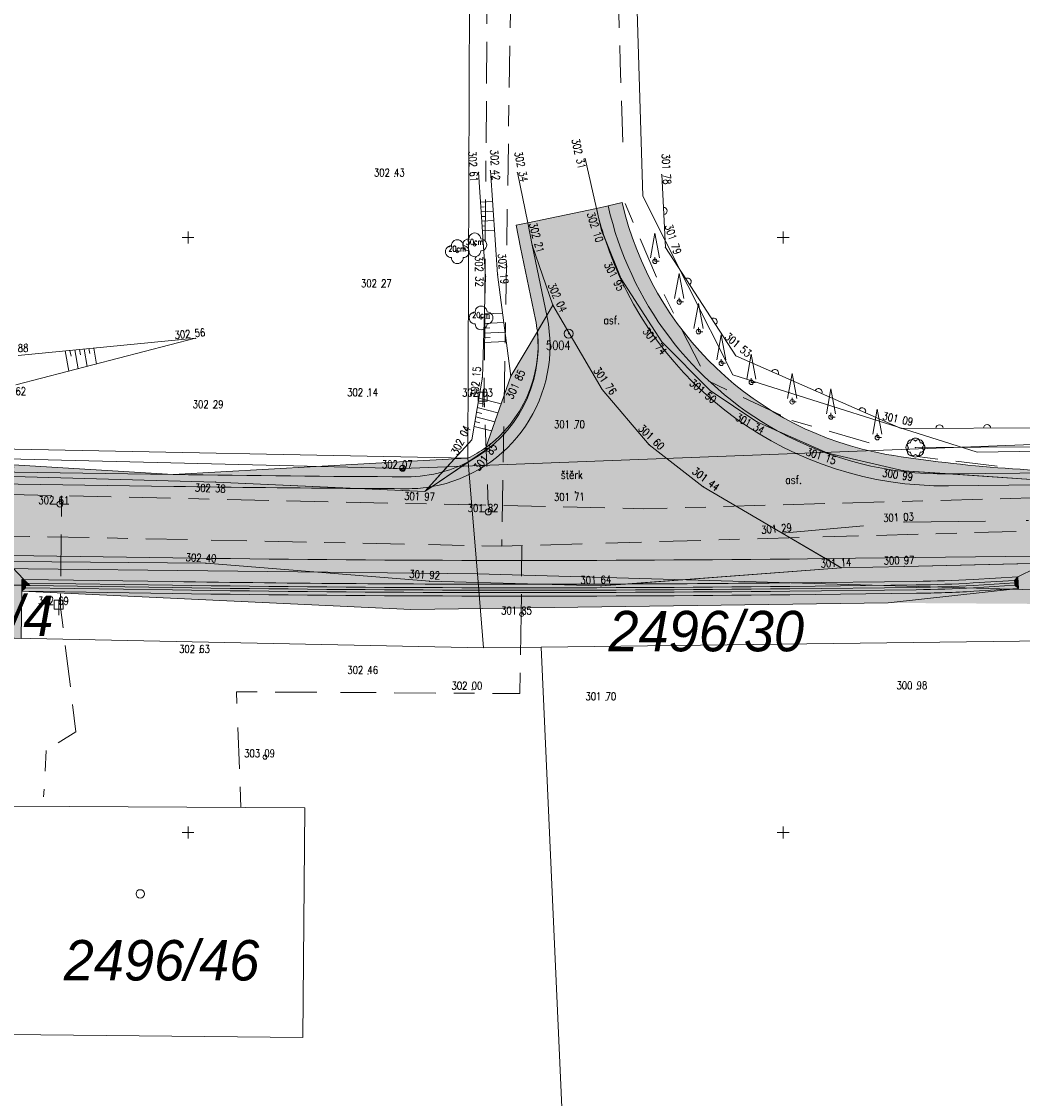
# Model space of a CAD drawing. Header units: metres. Extents: x -457078 to -456448, y -1111280 to -1111132.
# Tile 15 of 35: x -456857 to -456815, y -1111236 to -1111191. Entities that reach past the tile are written whole.
import ezdxf
from ezdxf.enums import TextEntityAlignment as Align

# ---------------------------------------------------------------- set-up
doc = ezdxf.new("R2010")
doc.units = ezdxf.units.M
doc.header["$MEASUREMENT"] = 0
for name, pattern in [('6.1622', [40, 3.5, -3, 7, -3, 3.5, 3.5, -3, 7, -3, 3.5]), ('6.2322', [40, 3.5, -3, 7, -4, 6, -3, 7, -3, 3.5]), ('6.6022', [39, 3.5, -3, 7, -6, -6, 7, -3, 3.5]), ('DGN Style 4', [27.427276, 13.705072, -6.852536, 0.017131, -6.852536])]:
    doc.linetypes.add(name, pattern=pattern)
doc.layers.get('0').update_dxf_attribs({"lineweight": 13})
for name, color, linetype, lineweight in [('GEOD - KULTURA', 3, 'Continuous', 13), ('GEOD - VYSKY', 34, 'Continuous', 0), ('GEODETICKE_BODY', 2, 'Continuous', 13), ('HRANICE', 7, 'Continuous', 13), ('Hranice parcel', 9, 'Continuous', 13), ('IS_CEZ_NN_NADZ', 1, 'Continuous', 0), ('IS_CEZ_NN_PODZ', 1, '6.6022', 0), ('IS_SMVAK_KANAL_SPL_TRASA', 32, '6.2322', 0), ('IS_SMVAK_VODA_TRASA', 5, '6.1622', 0), ('KOMUNIKACE', 7, 'Continuous', 13), ('Parcelní čísla', 9, 'Continuous', 13), ('PRIP_ODHUMUSOVANI', 31, 'Continuous', 0), ('PRIP_ODSTR_KOMUNIKACE', 254, 'Continuous', 0), ('PRIP_ODSTR_STERK_KOM', 9, 'Continuous', 0), ('SIT', 5, 'Continuous', 13), ('SITE_ELEKTRIKA', 7, 'Continuous', 13), ('SITE_KANALIZACE', 7, 'Continuous', 13), ('SITE_VODOVOD', 7, 'Continuous', 13), ('SKRYTE_BODY', 7, 'Continuous', 0), ('SRAFY', 7, 'Continuous', 0), ('TEREN', 7, 'Continuous', 13), ('TEXTY_KULTURA', 3, 'Continuous', 13), ('VYPNOUT HRANY', 7, 'Continuous', 13), ('VYPNOUT OSU', 7, 'DGN Style 4', 13), ('VYPNOUT POPISY', 7, 'Continuous', 13), ('Značky budov', 9, 'Continuous', 13)]:
    doc.layers.add(name, color=color, linetype=linetype, lineweight=lineweight)
doc.styles.add('ROMANS', font='romans.shx')
doc.styles.add('Style-cs_Italics', font='cs_Italics.shx')

# ---------------------------------------------------------------- blocks, each defined once
blk = doc.blocks.new('4.02')
at = {"layer": 'Značky budov', "ltscale": 0.25}
blk.add_circle((-0.0007, 0.0001), 0.0175, dxfattribs=at)
blk = doc.blocks.new('SIT')
at = {"color": 0, "linetype": 'ByBlock', "lineweight": -2}
for p, q in [((-1, 0), (1, 0)), ((0, 1), (0, -1))]:
    blk.add_line(p, q, dxfattribs=at)
blk = doc.blocks.new('SAV')
at = {"color": 0, "linetype": 'ByBlock', "lineweight": -2}
for p, q in [((-0.75, 0.75), (-0.75, -0.75)), ((-0.75, 0.75), (0.75, 0.75)), ((0, 0.75), (0, -1.75)), ((0.75, 0.75), (0.75, -0.75)), ((-0.75, -0.75), (0.75, -0.75))]:
    blk.add_line(p, q, dxfattribs=at)
blk = doc.blocks.new('SOUP_V')
at = {"color": 0, "linetype": 'ByBlock', "lineweight": -2}
for p, q in [((-0.5, 0), (-1.5, 0)), ((0.5, 0), (1.5, 0))]:
    blk.add_line(p, q, dxfattribs=at)
blk.add_circle((0, 0), 0.5, dxfattribs=at)
blk.add_point((0, 0), dxfattribs=at)
blk = doc.blocks.new('SAK_PRIP')
at = {"color": 0, "linetype": 'ByBlock', "lineweight": -2}
blk.add_circle((0, 0), 0.35, dxfattribs=at)
blk = doc.blocks.new('STROM_LI')
at = {"color": 0, "linetype": 'ByBlock', "lineweight": -2}
blk.add_circle((0, 0), 0.2, dxfattribs=at)
for centre, start, end in [((0.000019, 1.000148), 359.995762, 180.004238), ((-1, 0.000074), 89.998883, 270.001117), ((-1, 0.000074), 359.995762, 0.004238), ((1.000039, 0.000074), 179.995762, 180.004238), ((1.000039, 0.000074), 269.998883, 90.001117), ((0.000019, -1), 179.995762, 0.004238)]:
    blk.add_arc(centre, 1, start, end, dxfattribs=at)
blk = doc.blocks.new('STROM_JE')
at = {"color": 0, "linetype": 'ByBlock', "lineweight": -2}
for p, q in [((0, 4.76), (-0.77, 0.56)), ((0, 4.76), (0.77, 0.56)), ((0, 0), (0, 0.7)), ((0, 0), (0.7, 0))]:
    blk.add_line(p, q, dxfattribs=at)
blk.add_circle((0, 0), 0.371, dxfattribs=at)
blk = doc.blocks.new('PB')
at = {"color": 0, "linetype": 'ByBlock', "lineweight": -2}
blk.add_circle((0, 0), 0.75, dxfattribs=at)
blk.add_point((0, 0), dxfattribs=at)
blk = doc.blocks.new('SLOUPB')
at = {"color": 0, "linetype": 'ByBlock', "lineweight": -2}
blk.add_line((-0.5, 0), (0.5, 0), dxfattribs=at)
blk.add_circle((0, 0), 0.5, dxfattribs=at)
for radius in [0.35, 0.2]:
    blk.add_arc((0, 0), radius, 180, 0, dxfattribs=at)
blk = doc.blocks.new('KER')
at = {"color": 0, "linetype": 'ByBlock', "lineweight": -2, "flags": 128}
blk.add_lwpolyline([(-0.8, -0.8, 1.000074), (0.8, -0.8)], format="xyb", dxfattribs=at)
at = {"color": 0, "linetype": 'ByBlock', "lineweight": -2}
for centre, start, end in [((-0.8, 0), 89.9989, 270.0011), ((-0.57, 0.53), 44.9958, 225.0042), ((0, 0.8), 359.9958, 180.0042), ((0.57, 0.53), 314.9989, 135.0011), ((0.8, 0), 269.9989, 90.0011), ((-0.57, -0.6), 134.9989, 315.0011), ((0.57, -0.6), 224.9958, 45.0042)]:
    blk.add_arc(centre, 0.8, start, end, dxfattribs=at)
blk = doc.blocks.new('PLOTZDEN')
at = {"color": 0, "linetype": 'ByBlock', "lineweight": -2}
blk.add_arc((0, 0), 0.6, 270, 90, dxfattribs=at)

msp = doc.modelspace()

# ---------------------------------------------------------------- hatches: boundary and pattern name
at = {"layer": 'PRIP_ODHUMUSOVANI', "ltscale": 0.25, "extrusion": (0, 0, -1)}
for points in [[(456825.243, -1111208.122, 0.213085), (456832.35, -1111198.674), (456832.838, -1111198.786, -0.021541), (456832.495, -1111200.031), (456831.799, -1111201.735), (456830.091, -1111204.39), (456828.057, -1111206.435), (456826.099, -1111207.743)], [(456810.651, -1111209.856, 0.042433), (456820.66, -1111209.116, 0.300845), (456831.759, -1111198.539), (456832.35, -1111198.674, -0.213085), (456825.243, -1111208.122), (456823.124, -1111209.059), (456819.931, -1111209.802), (456817.977, -1111209.937)], [(456835.402, -1111203.449, 0.000002), (456835.402, -1111203.449, 0.022848), (456835.324, -1111203.945), (456834.928, -1111203.276), (456835.535, -1111200.327), (456835.73, -1111199.381), (456836.219, -1111199.482), (456836.025, -1111200.428)], [(456806.668, -1111210.312), (456788.312, -1111210.111), (456788.329, -1111208.572), (456788.828, -1111208.58), (456788.817, -1111209.616), (456792.032, -1111209.652), (456791.032, -1111209.668), (456797.017, -1111210.065), (456805.153, -1111210.035), (456810.164, -1111209.92), (456809.006, -1111209.838), (456810.651, -1111209.856), (456810.651, -1111209.856), (456817.977, -1111209.937), (456812.959, -1111210.282)], [(456837.494, -1111208.829, 0.041056), (456838.24, -1111209.28), (456838.809, -1111209.309), (456839.304, -1111209.854, -0.056813), (456838.15, -1111209.384), (456837.545, -1111208.973)], [(456839.746, -1111210.467, 0.005741), (456839.882, -1111210.489), (456840.048, -1111210.672)], [(456839.882, -1111210.489, 0.039254), (456840.82, -1111210.558, 0.000518), (456842.887, -1111210.546), (456840.048, -1111210.672)], [(456856.983, -1111214.616), (456856.979, -1111214.366), (456856.897, -1111214.367), (456857.395, -1111213.854), (456857.473, -1111214.284), (456857.478, -1111214.609)], [(456816.999, -1111214.718, 0.011999), (456819.402, -1111214.802), (456824.715, -1111214.861, 0.006468), (456850.658, -1111214.81), (456856.834, -1111214.718), (456856.986, -1111214.866), (456850.661, -1111214.96, -0.006468), (456824.714, -1111215.011), (456819.4, -1111214.952, -0.011999), (456816.99, -1111214.868), (456815.103, -1111214.757), (456815.262, -1111214.616)], [(456816.99, -1111214.868, 0.011999), (456819.4, -1111214.952), (456824.714, -1111215.011, 0.006468), (456850.661, -1111214.96), (456856.986, -1111214.866), (456840.645, -1111215.63), (456820.591, -1111215.356), (456815.103, -1111214.757)]]:
    msp.add_hatch(color=256, dxfattribs=at).paths.add_polyline_path(points)
at = {"layer": 'PRIP_ODHUMUSOVANI', "ltscale": 0.25}
for points in [[(-456832.838, -1111198.786), (-456832.625, -1111199.714), (-456832.495, -1111200.031, -0.021541)], [(-456834.928, -1111203.276), (-456835.535, -1111200.327), (-456834.673, -1111202.845)], [(-456842.887, -1111210.546, 0.000518), (-456840.82, -1111210.558, 0.039254), (-456839.882, -1111210.489), (-456839.304, -1111209.854, -0.069753), (-456840.817, -1111210.058, -0.002447), (-456850.586, -1111209.961), (-456850.618, -1111209.96), (-456872.492, -1111209.635), (-456874.607, -1111209.676), (-456876.595, -1111209.574), (-456910.738, -1111209.065), (-456915.857, -1111209.032), (-456918.879, -1111208.944), (-456934.714, -1111208.708), (-456929.225, -1111208.942), (-456915.864, -1111209.323), (-456908.116, -1111209.396), (-456897.764, -1111209.691), (-456890.396, -1111209.727), (-456880.375, -1111209.915), (-456874.619, -1111210.041), (-456864.773, -1111209.859), (-456857.351, -1111210.043), (-456848.836, -1111210.281)], [(-456850.618, -1111209.96), (-456872.492, -1111209.635), (-456864.796, -1111209.484), (-456857.3, -1111209.647), (-456860.733, -1111209.355), (-456860.59, -1111209.358)], [(-456850.586, -1111209.961, 0.002447), (-456840.817, -1111210.058, 0.069753), (-456839.304, -1111209.854), (-456838.809, -1111209.309), (-456840.615, -1111209.402), (-456850.618, -1111209.96)], [(-456839.882, -1111210.489, 0.005741), (-456839.746, -1111210.467), (-456838.15, -1111209.384, -0.056813), (-456839.304, -1111209.854)], [(-456850.653, -1111214.46, 0.00385), (-456835.215, -1111214.571), (-456839.854, -1111214.445), (-456849.241, -1111213.687), (-456857.352, -1111213.616), (-456857.395, -1111213.854), (-456856.897, -1111214.367)], [(-456831.614, -1111214.563, 0.001719), (-456824.719, -1111214.511), (-456819.406, -1111214.452, 0.011999), (-456817.02, -1111214.369), (-456815.133, -1111214.258), (-456814.39, -1111213.897, -0.236738), (-456808.346, -1111216.846), (-456808.325, -1111216.874), (-456807.702, -1111216.866), (-456807.948, -1111216.543, 0.075595), (-456809.678, -1111214.872), (-456812.82, -1111213.653), (-456819.902, -1111213.825), (-456822.557, -1111213.879)], [(-456856.833, -1111214.618), (-456856.983, -1111214.616), (-456856.979, -1111214.366), (-456856.831, -1111214.518)], [(-456856.749, -1111214.52), (-456856.831, -1111214.518), (-456856.979, -1111214.366), (-456856.897, -1111214.367)], [(-456850.655, -1111214.61, 0.006468), (-456824.718, -1111214.661), (-456819.404, -1111214.602, 0.011999), (-456817.011, -1111214.519), (-456815.274, -1111214.416), (-456815.133, -1111214.258), (-456817.02, -1111214.369, -0.011999), (-456819.406, -1111214.452), (-456824.719, -1111214.511, -0.001719), (-456831.614, -1111214.563), (-456832.649, -1111214.641), (-456835.215, -1111214.571, -0.00385), (-456850.653, -1111214.46), (-456856.897, -1111214.367), (-456856.749, -1111214.52)], [(-456850.658, -1111214.81, 0.006468), (-456824.715, -1111214.861), (-456819.402, -1111214.802, 0.011999), (-456816.999, -1111214.718), (-456815.262, -1111214.616), (-456815.268, -1111214.516), (-456817.005, -1111214.619, -0.011999), (-456819.403, -1111214.702), (-456824.717, -1111214.761, -0.006468), (-456850.657, -1111214.71), (-456856.65, -1111214.621), (-456856.833, -1111214.618), (-456856.834, -1111214.718)], [(-456856.65, -1111214.621), (-456856.833, -1111214.618), (-456856.831, -1111214.518), (-456856.749, -1111214.52)], [(-456850.657, -1111214.71, 0.006468), (-456824.717, -1111214.761), (-456819.403, -1111214.702, 0.011999), (-456817.005, -1111214.619), (-456815.268, -1111214.516), (-456815.274, -1111214.416), (-456817.011, -1111214.519, -0.011999), (-456819.404, -1111214.602), (-456824.718, -1111214.661, -0.006468), (-456850.655, -1111214.61), (-456856.749, -1111214.52), (-456856.65, -1111214.621)], [(-456815.268, -1111214.516), (-456815.274, -1111214.416), (-456815.133, -1111214.258), (-456815.118, -1111214.507)], [(-456815.103, -1111214.757), (-456815.262, -1111214.616), (-456815.268, -1111214.516), (-456815.118, -1111214.507)], [(-456857.016, -1111216.847), (-456857.516, -1111216.837), (-456857.478, -1111214.609), (-456856.983, -1111214.616), (-456856.986, -1111214.866)], [(-456856.986, -1111214.866), (-456856.983, -1111214.616), (-456856.833, -1111214.618), (-456856.834, -1111214.718)]]:
    msp.add_hatch(color=256, dxfattribs=at).paths.add_polyline_path(points)
at = {"layer": 'PRIP_ODHUMUSOVANI', "ltscale": 0.25, "extrusion": (0, 0, -1)}
h = msp.add_hatch(color=256, dxfattribs=at)
h.paths.add_polyline_path([(456814.373, -1111215.397, 0.185688), (456810.336, -1111216.9), (456808.346, -1111216.846, -0.236738), (456814.39, -1111213.897), (456815.133, -1111214.258), (456815.118, -1111214.507), (456815.103, -1111214.757), (456820.591, -1111215.356)])
edge = h.paths.add_edge_path(flags=17)
edge.add_arc((456814.12, -1111214.448), 0.5, 0, 360)
at = {"layer": 'PRIP_ODSTR_KOMUNIKACE', "ltscale": 0.25, "extrusion": (0, 0, -1)}
for points in [[(456818.051, -1111210.437, 0.328774), (456832.495, -1111200.031), (456832.625, -1111199.714), (456832.838, -1111198.786), (456835.73, -1111199.381), (456835.535, -1111200.327), (456834.673, -1111202.845), (456832.607, -1111206.389), (456830.619, -1111208.714), (456828.356, -1111210.477), (456825.032, -1111212.424), (456823.212, -1111213.494), (456814.395, -1111213.397), (456798.647, -1111213.224), (456787.338, -1111213.1), (456781.464, -1111213.036), (456775.948, -1111212.975), (456768.919, -1111212.898), (456742.489, -1111212.608, 0.052921), (456725.993, -1111214.175), (456713.928, -1111216.627, -0.098325), (456701.658, -1111216.682), (456699.407, -1111216.246), (456699.932, -1111213.292), (456702.229, -1111213.737, 0.033568), (456706.022, -1111214.212), (456706.095, -1111214.223), (456706.2, -1111214.221, 0.033825), (456710.051, -1111214.157), (456710.806, -1111214.145), (456711.439, -1111214.006, 0.016836), (456713.331, -1111213.687), (456725.395, -1111211.236, -0.015515), (456730.38, -1111210.383), (456732.9, -1111210.113), (456738.582, -1111209.739), (456742.676, -1111209.721), (456749.19, -1111209.905), (456749.58, -1111209.685), (456749.852, -1111209.688), (456765.531, -1111209.861), (456765.854, -1111209.864), (456766.038, -1111209.95), (456768.897, -1111210.079), (456776.048, -1111210.13), (456781.21, -1111210.162), (456787.904, -1111210.368), (456793.171, -1111210.403), (456797.067, -1111210.364), (456805.08, -1111210.32), (456806.668, -1111210.312)], [(456818.057, -1111209.937, 0.129959), (456825.243, -1111208.122), (456826.099, -1111207.743), (456828.057, -1111206.435), (456830.091, -1111204.39), (456831.799, -1111201.735), (456832.495, -1111200.031, -0.328774), (456818.051, -1111210.437), (456806.668, -1111210.312), (456812.959, -1111210.282), (456817.977, -1111209.937)]]:
    msp.add_hatch(color=256, dxfattribs=at).paths.add_polyline_path(points)
at = {"layer": 'PRIP_ODSTR_KOMUNIKACE', "ltscale": 0.25}
for points in [[(-456825.243, -1111208.122, 0.129959), (-456818.057, -1111209.937), (-456817.977, -1111209.937), (-456819.931, -1111209.802), (-456823.124, -1111209.059)], [(-456812.362, -1111213.637, 0.064226), (-456814.395, -1111213.397), (-456823.212, -1111213.494), (-456822.557, -1111213.879), (-456819.902, -1111213.825), (-456812.82, -1111213.653)]]:
    msp.add_hatch(color=256, dxfattribs=at).paths.add_polyline_path(points)
at = {"layer": 'PRIP_ODSTR_STERK_KOM', "ltscale": 0.25, "extrusion": (0, 0, -1)}
for points in [[(456842.887, -1111210.546, 0.00193), (456850.594, -1111210.461), (456935.562, -1111209.196, 0.000003), (456935.562, -1111209.196), (456947.237, -1111209.022, 0.000003), (456947.237, -1111209.022), (456954.943, -1111208.907), (456961.534, -1111208.809), (456962.704, -1111208.858), (456965.866, -1111208.745), (456966.574, -1111208.734), (456968.153, -1111208.71), (456971.207, -1111208.705), (456975.531, -1111208.622), (456979.581, -1111208.589), (456984.267, -1111208.547), (456989.939, -1111208.741), (456994.797, -1111208.74), (456994.986, -1111211.311), (456985.422, -1111211.454), (456979.561, -1111211.541), (456971.759, -1111211.657), (456961.359, -1111211.812), (456953.33, -1111211.931), (456946.166, -1111212.038), (456943.48, -1111212.078), (456941.72, -1111212.039), (456937.685, -1111212.161), (456929.461, -1111211.995), (456922.528, -1111212.241), (456915.842, -1111212.268), (456908.177, -1111212.481), (456897.701, -1111212.697), (456896.336, -1111212.78), (456889.695, -1111212.879), (456885.163, -1111212.946), (456885.085, -1111212.948), (456873.804, -1111213.115, 0.000002), (456873.804, -1111213.115), (456868.114, -1111213.2), (456857.464, -1111213.359), (456850.638, -1111213.46, -0.006468), (456824.73, -1111213.511), (456823.212, -1111213.494), (456825.032, -1111212.424), (456828.356, -1111210.477), (456830.619, -1111208.714), (456832.607, -1111206.389), (456834.673, -1111202.845), (456834.928, -1111203.276), (456834.913, -1111203.348, 0.422533), (456839.746, -1111210.467), (456840.048, -1111210.672)], [(456835.324, -1111203.945, 0.30443), (456838.15, -1111209.384), (456839.746, -1111210.467, -0.422533), (456834.913, -1111203.348), (456834.928, -1111203.276)], [(456935.554, -1111208.696, 0.041758), (456935.969, -1111208.655), (456937.315, -1111208.597, -0.158247), (456935.562, -1111209.196), (456935.562, -1111209.196), (456935.562, -1111209.196), (456850.594, -1111210.461, -0.00193), (456842.887, -1111210.546), (456848.836, -1111210.281), (456857.351, -1111210.043), (456864.773, -1111209.859), (456874.619, -1111210.041), (456880.375, -1111209.915), (456890.396, -1111209.727), (456897.764, -1111209.691), (456908.116, -1111209.396), (456915.864, -1111209.323), (456929.225, -1111208.942), (456934.714, -1111208.708)], [(456824.73, -1111213.511, 0.006468), (456850.638, -1111213.46), (456857.464, -1111213.359), (456857.466, -1111213.509), (456857.468, -1111213.613), (456857.352, -1111213.616), (456849.241, -1111213.687), (456839.854, -1111214.445), (456835.215, -1111214.571, -0.000898), (456831.614, -1111214.563), (456822.557, -1111213.879), (456823.212, -1111213.494)], [(456831.614, -1111214.563, 0.000898), (456835.215, -1111214.571), (456832.649, -1111214.641)]]:
    msp.add_hatch(color=256, dxfattribs=at).paths.add_polyline_path(points)
at = {"layer": 'PRIP_ODSTR_STERK_KOM', "ltscale": 0.25}
for points in [[(-456838.15, -1111209.384, 0.304377), (-456835.324, -1111203.946), (-456835.324, -1111203.946, -0.269539), (-456837.494, -1111208.829), (-456837.545, -1111208.973)], [(-456835.324, -1111203.946), (-456836.438, -1111205.829), (-456837.494, -1111208.829, 0.269539)]]:
    msp.add_hatch(color=256, dxfattribs=at).paths.add_polyline_path(points)

# ---------------------------------------------------------------- linework, layer by layer
at = {"layer": 'GEOD - KULTURA', "ltscale": 0.25}
msp.add_line((-456819.441, -1111208.828), (-456810.129, -1111208.774), dxfattribs=at)
at = {"layer": 'HRANICE', "ltscale": 0.25}
for p, q in [((-456830.099, -1111197.357), (-456829.943, -1111200.42)), ((-456829.943, -1111200.42), (-456826.987, -1111204.974)), ((-456826.987, -1111204.974), (-456820.034, -1111208.027)), ((-456820.034, -1111208.027), (-456812.822, -1111208.001))]:
    msp.add_line(p, q, dxfattribs=at)
at = {"layer": 'Hranice parcel', "ltscale": 0.25}
for p, q in [((-456838.24, -1111209.28), (-456838.13, -1111179.28)), ((-456888.24, -1111208.28), (-456838.24, -1111209.28)), ((-456837.84, -1111214.13), (-456838.24, -1111209.28)), ((-457075.5, -1111211.468), (-456837.84, -1111214.13)), ((-456837.58, -1111217.25), (-456837.84, -1111214.13)), ((-456837.84, -1111214.13), (-456762.71, -1111216.29)), ((-456877.62, -1111216.42), (-456837.58, -1111217.25)), ((-456835.16, -1111217.22), (-456837.58, -1111217.25)), ((-456805.72, -1111216.84), (-456835.16, -1111217.22)), ((-456835.16, -1111217.22), (-456833.53, -1111253.79))]:
    msp.add_line(p, q, dxfattribs=at)
at = {"layer": 'Hranice parcel', "ltscale": 0.25, "flags": 128}
for points in [[(-456831.85, -1111167.14), (-456830.89, -1111198.26), (-456827.11, -1111205.77), (-456816.84, -1111209.02), (-456782.5, -1111208.48)], [(-456857.47, -1111223.9), (-456845.09, -1111223.97), (-456845.18, -1111233.62), (-456857.55, -1111233.49), (-456857.47, -1111223.9)]]:
    msp.add_lwpolyline(points, dxfattribs=at)
at = {"layer": 'IS_CEZ_NN_NADZ', "ltscale": 0.25}
for points in [[(-456840.988, -1111209.702), (-456802.401, -1111208.236)], [(-456840.988, -1111209.702), (-456875.943, -1111208.85)]]:
    msp.add_lwpolyline(points, dxfattribs=at)
at = {"layer": 'IS_CEZ_NN_PODZ', "ltscale": 0.25}
msp.add_lwpolyline([(-456839.08, -1111158.74), (-456837.55, -1111158.86), (-456837.48, -1111161.05), (-456832.87, -1111161.45), (-456832.63, -1111162.54), (-456832.44, -1111173.14), (-456832.06, -1111183.07), (-456831.85, -1111192.63), (-456831.64, -1111198.57), (-456830, -1111202.4), (-456828.15, -1111206.03), (-456824.63, -1111207.69), (-456819.36, -1111209.21), (-456812.72, -1111210), (-456812.59, -1111215.75), (-456807.21, -1111216.01), (-456801.87, -1111216.32)], dxfattribs=at)
at = {"layer": 'IS_SMVAK_KANAL_SPL_TRASA', "ltscale": 0.25}
for p, q in [((-456836.365, -1111185.321), (-456836.82, -1111212.97)), ((-456836.82, -1111212.97), (-456786.581, -1111211.53)), ((-456880.77, -1111212.06), (-456836.82, -1111212.97)), ((-456836, -1111215.86), (-456835.976, -1111212.947))]:
    msp.add_line(p, q, dxfattribs=at)
msp.add_lwpolyline([(-456847.78, -1111223.956), (-456847.964, -1111219.091), (-456836.062, -1111219.162), (-456836, -1111215.86)], dxfattribs=at)
at = {"layer": 'IS_SMVAK_VODA_TRASA', "ltscale": 0.25}
for p, q in [((-456837.563, -1111206.777), (-456837.22, -1111162.766)), ((-456837.385, -1111211.253), (-456837.563, -1111206.777)), ((-456855.313, -1111210.851), (-456855.358, -1111215.534))]:
    msp.add_line(p, q, dxfattribs=at)
for points in [[(-456804.61, -1111210.53), (-456810.003, -1111210.81), (-456830.86, -1111211.4), (-456864.25, -1111210.65), (-456879.08, -1111210.05)], [(-456855.358, -1111215.534), (-456854.707, -1111220.778), (-456855.96, -1111221.555), (-456856.068, -1111223.498)]]:
    msp.add_lwpolyline(points, dxfattribs=at)
at = {"layer": 'KOMUNIKACE', "ltscale": 0.25}
for p, q in [((-456833.318, -1111196.687), (-456832.838, -1111198.786)), ((-456836.164, -1111197.273), (-456835.73, -1111199.381)), ((-456836.438, -1111205.829), (-456835.324, -1111203.946)), ((-456837.494, -1111208.829), (-456836.438, -1111205.829))]:
    msp.add_line(p, q, dxfattribs=at)
msp.add_point((-456833.755, -1111208.015), dxfattribs=at)
at = {"layer": 'PRIP_ODHUMUSOVANI', "ltscale": 0.25, "flags": 128}
for points in [[(-456825.243, -1111208.122, -0.213085), (-456832.35, -1111198.674), (-456832.838, -1111198.786, 0.021541), (-456832.495, -1111200.031), (-456831.799, -1111201.735), (-456830.091, -1111204.39), (-456828.057, -1111206.435), (-456826.099, -1111207.743)], [(-456810.651, -1111209.856, -0.042433), (-456820.66, -1111209.116, -0.300845), (-456831.759, -1111198.539), (-456832.35, -1111198.674, 0.213085), (-456825.243, -1111208.122), (-456823.124, -1111209.059), (-456819.931, -1111209.802), (-456817.977, -1111209.937)], [(-456832.838, -1111198.786), (-456832.625, -1111199.714), (-456832.495, -1111200.031, -0.021541)], [(-456835.403, -1111203.449, -0.000002), (-456835.403, -1111203.449, -0.022848), (-456835.324, -1111203.945), (-456834.928, -1111203.276), (-456835.535, -1111200.327), (-456835.73, -1111199.381), (-456836.219, -1111199.482), (-456836.025, -1111200.428)], [(-456842.887, -1111210.546, 0.000518), (-456840.82, -1111210.558, 0.039254), (-456839.882, -1111210.489), (-456839.304, -1111209.854, -0.069753), (-456840.817, -1111210.058, -0.002447), (-456850.586, -1111209.961), (-456850.618, -1111209.96), (-456872.492, -1111209.635), (-456874.607, -1111209.676), (-456876.595, -1111209.574), (-456910.738, -1111209.065), (-456915.857, -1111209.032), (-456918.879, -1111208.944), (-456934.714, -1111208.708), (-456929.225, -1111208.942), (-456915.864, -1111209.323), (-456908.116, -1111209.396), (-456897.764, -1111209.691), (-456890.396, -1111209.727), (-456880.375, -1111209.915), (-456874.619, -1111210.041), (-456864.773, -1111209.859), (-456857.351, -1111210.043), (-456848.836, -1111210.281)], [(-456837.494, -1111208.829, -0.041056), (-456838.24, -1111209.28), (-456838.809, -1111209.309), (-456839.304, -1111209.854, 0.056813), (-456838.15, -1111209.384), (-456837.545, -1111208.973)], [(-456850.586, -1111209.961, 0.002447), (-456840.817, -1111210.058, 0.069753), (-456839.304, -1111209.854), (-456838.809, -1111209.309), (-456840.615, -1111209.402), (-456850.618, -1111209.96)], [(-456839.882, -1111210.489, 0.005741), (-456839.746, -1111210.467), (-456838.15, -1111209.384, -0.056813), (-456839.304, -1111209.854)], [(-456839.746, -1111210.467, -0.005741), (-456839.882, -1111210.489), (-456840.048, -1111210.672)], [(-456839.882, -1111210.489, -0.039254), (-456840.82, -1111210.558, -0.000518), (-456842.887, -1111210.546), (-456840.048, -1111210.672)], [(-456850.653, -1111214.46, 0.00385), (-456835.215, -1111214.571), (-456839.854, -1111214.445), (-456849.241, -1111213.687), (-456857.352, -1111213.616), (-456857.395, -1111213.854), (-456856.897, -1111214.367)], [(-456831.614, -1111214.563, 0.001719), (-456824.719, -1111214.511), (-456819.406, -1111214.452, 0.011999), (-456817.02, -1111214.369), (-456815.133, -1111214.258), (-456814.39, -1111213.897, -0.236738), (-456808.346, -1111216.846), (-456808.325, -1111216.874), (-456807.702, -1111216.866), (-456807.948, -1111216.543, 0.075595), (-456809.678, -1111214.872), (-456812.82, -1111213.653), (-456819.902, -1111213.825), (-456822.557, -1111213.879)], [(-456850.655, -1111214.61, 0.006468), (-456824.718, -1111214.661), (-456819.404, -1111214.602, 0.011999), (-456817.011, -1111214.519), (-456815.274, -1111214.416), (-456815.133, -1111214.258), (-456817.02, -1111214.369, -0.011999), (-456819.406, -1111214.452), (-456824.719, -1111214.511, -0.001719), (-456831.614, -1111214.563), (-456832.649, -1111214.641), (-456835.215, -1111214.571, -0.00385), (-456850.653, -1111214.46), (-456856.897, -1111214.367), (-456856.749, -1111214.52)], [(-456850.658, -1111214.81, 0.006468), (-456824.715, -1111214.861), (-456819.402, -1111214.802, 0.011999), (-456816.999, -1111214.718), (-456815.262, -1111214.616), (-456815.268, -1111214.516), (-456817.005, -1111214.619, -0.011999), (-456819.403, -1111214.702), (-456824.717, -1111214.761, -0.006468), (-456850.657, -1111214.71), (-456856.65, -1111214.621), (-456856.833, -1111214.618), (-456856.834, -1111214.718)], [(-456850.657, -1111214.71, 0.006468), (-456824.717, -1111214.761), (-456819.403, -1111214.702, 0.011999), (-456817.005, -1111214.619), (-456815.268, -1111214.516), (-456815.274, -1111214.416), (-456817.011, -1111214.519, -0.011999), (-456819.404, -1111214.602), (-456824.718, -1111214.661, -0.006468), (-456850.655, -1111214.61), (-456856.749, -1111214.52), (-456856.65, -1111214.621)], [(-456816.999, -1111214.718, -0.011999), (-456819.402, -1111214.802), (-456824.715, -1111214.861, -0.006468), (-456850.658, -1111214.81), (-456856.834, -1111214.718), (-456856.986, -1111214.866), (-456850.661, -1111214.96, 0.006468), (-456824.714, -1111215.011), (-456819.4, -1111214.952, 0.011999), (-456816.99, -1111214.868), (-456815.103, -1111214.757), (-456815.262, -1111214.616)], [(-456816.99, -1111214.868, -0.011999), (-456819.4, -1111214.952), (-456824.714, -1111215.011, -0.006468), (-456850.661, -1111214.96), (-456856.986, -1111214.866), (-456840.645, -1111215.63), (-456820.591, -1111215.356), (-456815.103, -1111214.757)]]:
    msp.add_lwpolyline(points, format="xyb", close=True, dxfattribs=at)
for points in [[(-456834.673, -1111202.845), (-456835.535, -1111200.327), (-456834.928, -1111203.276)], [(-456791.032, -1111209.668), (-456797.017, -1111210.065), (-456805.153, -1111210.035), (-456810.164, -1111209.92), (-456809.006, -1111209.838), (-456810.651, -1111209.856), (-456810.651, -1111209.856), (-456817.977, -1111209.937), (-456812.959, -1111210.282), (-456806.668, -1111210.312), (-456788.312, -1111210.111), (-456788.329, -1111208.572), (-456788.828, -1111208.58), (-456788.817, -1111209.616), (-456792.032, -1111209.652)], [(-456857.3, -1111209.647), (-456864.796, -1111209.484), (-456872.492, -1111209.635), (-456850.618, -1111209.96), (-456860.59, -1111209.358), (-456860.733, -1111209.355)], [(-456856.983, -1111214.616), (-456856.979, -1111214.366), (-456856.897, -1111214.367), (-456857.395, -1111213.854), (-456857.473, -1111214.284), (-456857.478, -1111214.609)], [(-456856.833, -1111214.618), (-456856.831, -1111214.518), (-456856.979, -1111214.366), (-456856.983, -1111214.616)], [(-456856.897, -1111214.367), (-456856.979, -1111214.366), (-456856.831, -1111214.518), (-456856.749, -1111214.52)], [(-456856.65, -1111214.621), (-456856.749, -1111214.52), (-456856.831, -1111214.518), (-456856.833, -1111214.618)], [(-456815.118, -1111214.507), (-456815.133, -1111214.258), (-456815.274, -1111214.416), (-456815.268, -1111214.516)], [(-456815.262, -1111214.616), (-456815.103, -1111214.757), (-456815.118, -1111214.507), (-456815.268, -1111214.516)], [(-456856.983, -1111214.616), (-456857.478, -1111214.609), (-456857.516, -1111216.837), (-456857.016, -1111216.847), (-456856.986, -1111214.866)], [(-456856.986, -1111214.866), (-456856.834, -1111214.718), (-456856.833, -1111214.618), (-456856.983, -1111214.616)]]:
    msp.add_lwpolyline(points, close=True, dxfattribs=at)
at = {"layer": 'PRIP_ODSTR_KOMUNIKACE', "ltscale": 0.25, "flags": 128}
msp.add_lwpolyline([(-456806.668, -1111210.312), (-456818.051, -1111210.437, -0.328774), (-456832.495, -1111200.031), (-456832.625, -1111199.714), (-456832.838, -1111198.786), (-456835.73, -1111199.381), (-456835.535, -1111200.327), (-456834.673, -1111202.845), (-456832.607, -1111206.389), (-456830.619, -1111208.714), (-456828.356, -1111210.477), (-456825.032, -1111212.424), (-456823.212, -1111213.494), (-456814.395, -1111213.397)], format="xyb", dxfattribs=at)
for points in [[(-456818.057, -1111209.937, -0.129959), (-456825.243, -1111208.122), (-456826.099, -1111207.743), (-456828.057, -1111206.435), (-456830.091, -1111204.39), (-456831.799, -1111201.735), (-456832.495, -1111200.031, 0.328774), (-456818.051, -1111210.437), (-456806.668, -1111210.312), (-456812.959, -1111210.282), (-456817.977, -1111209.937)], [(-456825.243, -1111208.122, 0.129959), (-456818.057, -1111209.937), (-456817.977, -1111209.937), (-456819.931, -1111209.802), (-456823.124, -1111209.059)], [(-456812.362, -1111213.637, 0.064226), (-456814.395, -1111213.397), (-456823.212, -1111213.494), (-456822.557, -1111213.879), (-456819.902, -1111213.825), (-456812.82, -1111213.653)]]:
    msp.add_lwpolyline(points, format="xyb", close=True, dxfattribs=at)
at = {"layer": 'PRIP_ODSTR_STERK_KOM', "ltscale": 0.25, "flags": 128}
msp.add_lwpolyline([(-456885.085, -1111212.948), (-456873.804, -1111213.115, -0.000002), (-456873.804, -1111213.115), (-456868.114, -1111213.2), (-456857.464, -1111213.359), (-456850.638, -1111213.46, 0.006468), (-456824.73, -1111213.511), (-456823.212, -1111213.494), (-456825.032, -1111212.424), (-456828.356, -1111210.477), (-456830.619, -1111208.714), (-456832.607, -1111206.389), (-456834.673, -1111202.845), (-456834.928, -1111203.276), (-456834.913, -1111203.348, -0.422533), (-456839.746, -1111210.467), (-456840.048, -1111210.672), (-456842.887, -1111210.546, -0.00193), (-456850.594, -1111210.461), (-456935.562, -1111209.196, -0.000003)], format="xyb", dxfattribs=at)
for points in [[(-456835.324, -1111203.945, -0.30443), (-456838.15, -1111209.384), (-456839.746, -1111210.467, 0.422533), (-456834.913, -1111203.348), (-456834.928, -1111203.276)], [(-456838.15, -1111209.384, 0.304377), (-456835.324, -1111203.946), (-456835.324, -1111203.946, -0.269539), (-456837.494, -1111208.829), (-456837.545, -1111208.973)], [(-456835.324, -1111203.946), (-456836.438, -1111205.829), (-456837.494, -1111208.829, 0.269539)], [(-456935.554, -1111208.696, -0.041758), (-456935.969, -1111208.655), (-456937.315, -1111208.597, 0.158247), (-456935.562, -1111209.196), (-456935.562, -1111209.196), (-456935.562, -1111209.196), (-456850.594, -1111210.461, 0.00193), (-456842.887, -1111210.546), (-456848.836, -1111210.281), (-456857.351, -1111210.043), (-456864.773, -1111209.859), (-456874.619, -1111210.041), (-456880.375, -1111209.915), (-456890.396, -1111209.727), (-456897.764, -1111209.691), (-456908.116, -1111209.396), (-456915.864, -1111209.323), (-456929.225, -1111208.942), (-456934.714, -1111208.708)], [(-456824.73, -1111213.511, -0.006468), (-456850.638, -1111213.46), (-456857.464, -1111213.359), (-456857.466, -1111213.509), (-456857.468, -1111213.613), (-456857.352, -1111213.616), (-456849.241, -1111213.687), (-456839.854, -1111214.445), (-456835.215, -1111214.571, 0.000898), (-456831.614, -1111214.563), (-456822.557, -1111213.879), (-456823.212, -1111213.494)], [(-456831.614, -1111214.563, -0.000898), (-456835.215, -1111214.571), (-456832.649, -1111214.641)]]:
    msp.add_lwpolyline(points, format="xyb", close=True, dxfattribs=at)
at = {"layer": 'SKRYTE_BODY', "ltscale": 0.25}
for p in [(-456833.318, -1111196.687), (-456837.793, -1111197.264), (-456837.297, -1111197.19), (-456836.164, -1111197.273), (-456830.099, -1111197.357), (-456832.625, -1111199.714), (-456835.535, -1111200.327), (-456829.943, -1111200.42), (-456837.501, -1111201.641), (-456836.997, -1111201.564), (-456836.997, -1111201.564), (-456831.799, -1111201.735), (-456834.673, -1111202.845), (-456834.673, -1111202.845), (-456849.683, -1111204.235), (-456849.683, -1111204.235), (-456830.091, -1111204.39), (-456826.987, -1111204.974), (-456837.631, -1111205.872), (-456836.438, -1111205.829), (-456836.438, -1111205.829), (-456832.607, -1111206.389), (-456828.057, -1111206.435), (-456826.099, -1111207.743), (-456820.034, -1111208.027), (-456838.078, -1111208.506), (-456838.078, -1111208.506), (-456837.545, -1111208.973), (-456830.619, -1111208.714), (-456823.124, -1111209.059), (-456819.441, -1111208.828), (-456840.988, -1111209.702), (-456819.931, -1111209.802), (-456848.836, -1111210.281), (-456828.356, -1111210.477), (-456828.356, -1111210.477), (-456840.048, -1111210.672), (-456840.048, -1111210.672), (-456840.048, -1111210.672), (-456833.728, -1111210.683), (-456819.921, -1111211.958), (-456819.921, -1111211.958), (-456825.032, -1111212.424), (-456825.032, -1111212.424), (-456849.241, -1111213.687), (-456822.557, -1111213.879), (-456822.557, -1111213.879), (-456819.902, -1111213.825), (-456839.854, -1111214.445), (-456832.649, -1111214.641)]:
    msp.add_point(p, dxfattribs=at)
at = {"layer": 'SRAFY', "ltscale": 0.25}
for p, q in [((-456837.709, -1111198.525), (-456837.208, -1111198.491)), ((-456837.696, -1111198.724), (-456837.552, -1111198.715)), ((-456837.682, -1111198.924), (-456837.18, -1111198.89)), ((-456837.669, -1111199.123), (-456837.525, -1111199.114)), ((-456837.656, -1111199.323), (-456837.153, -1111199.289)), ((-456837.642, -1111199.523), (-456837.499, -1111199.513)), ((-456837.629, -1111199.722), (-456837.126, -1111199.688)), ((-456837.549, -1111203.216), (-456836.785, -1111203.178)), ((-456837.562, -1111203.617), (-456836.733, -1111203.576)), ((-456837.556, -1111203.417), (-456837.319, -1111203.405)), ((-456837.574, -1111204.018), (-456836.681, -1111203.974)), ((-456837.568, -1111203.818), (-456837.313, -1111203.805)), ((-456837.586, -1111204.42), (-456836.629, -1111204.372)), ((-456837.58, -1111204.219), (-456837.307, -1111204.205)), ((-456855.159, -1111204.765), (-456855.007, -1111205.621)), ((-456854.96, -1111204.746), (-456854.916, -1111204.991)), ((-456854.76, -1111204.727), (-456854.619, -1111205.52)), ((-456854.56, -1111204.707), (-456854.52, -1111204.934)), ((-456854.361, -1111204.688), (-456854.231, -1111205.419)), ((-456854.161, -1111204.669), (-456854.124, -1111204.878)), ((-456853.961, -1111204.649), (-456853.842, -1111205.318)), ((-456837.78, -1111206.75), (-456836.847, -1111206.991)), ((-456837.847, -1111207.146), (-456836.981, -1111207.37)), ((-456837.814, -1111206.948), (-456837.566, -1111207.012)), ((-456837.948, -1111207.739), (-456837.738, -1111207.794)), ((-456837.914, -1111207.541), (-456837.114, -1111207.749)), ((-456837.881, -1111207.344), (-456837.652, -1111207.403)), ((-456837.981, -1111207.937), (-456837.247, -1111208.127))]:
    msp.add_line(p, q, dxfattribs=at)
at = {"layer": 'TEREN', "ltscale": 0.25}
for p, q in [((-456837.501, -1111201.641), (-456837.793, -1111197.264)), ((-456837.297, -1111197.19), (-456836.997, -1111201.564)), ((-456837.631, -1111205.872), (-456837.501, -1111201.641)), ((-456836.997, -1111201.564), (-456836.438, -1111205.829)), ((-456857.229, -1111206.2), (-456849.683, -1111204.235)), ((-456857.13, -1111204.956), (-456849.683, -1111204.235)), ((-456838.078, -1111208.506), (-456837.631, -1111205.872)), ((-456838.809, -1111209.309), (-456838.078, -1111208.506))]:
    msp.add_line(p, q, dxfattribs=at)
for p in [(-456841.323, -1111197.438), (-456841.867, -1111202.094), (-456842.454, -1111206.672), (-456848.93, -1111207.172), (-456849.509, -1111217.453), (-456842.442, -1111218.338), (-456838.064, -1111218.997), (-456819.369, -1111218.984), (-456832.437, -1111219.444)]:
    msp.add_point(p, dxfattribs=at)
at = {"layer": 'VYPNOUT HRANY', "ltscale": 0.25}
for p, q in [((-456832.838, -1111198.786), (-456832.625, -1111199.714)), ((-456835.73, -1111199.381), (-456835.535, -1111200.327)), ((-456832.625, -1111199.714), (-456831.799, -1111201.735)), ((-456835.535, -1111200.327), (-456834.673, -1111202.845)), ((-456831.799, -1111201.735), (-456830.091, -1111204.39)), ((-456835.324, -1111203.946), (-456834.673, -1111202.845)), ((-456834.673, -1111202.845), (-456832.607, -1111206.389)), ((-456830.091, -1111204.39), (-456828.057, -1111206.435)), ((-456832.607, -1111206.389), (-456830.619, -1111208.714)), ((-456828.057, -1111206.435), (-456826.099, -1111207.743)), ((-456826.099, -1111207.743), (-456823.124, -1111209.059)), ((-456840.048, -1111210.672), (-456837.545, -1111208.973)), ((-456837.545, -1111208.973), (-456837.494, -1111208.829)), ((-456830.619, -1111208.714), (-456828.356, -1111210.477)), ((-456823.124, -1111209.059), (-456819.931, -1111209.802)), ((-456840.048, -1111210.672), (-456838.809, -1111209.309)), ((-456819.931, -1111209.802), (-456812.959, -1111210.282)), ((-456857.351, -1111210.043), (-456848.836, -1111210.281)), ((-456848.836, -1111210.281), (-456840.048, -1111210.672)), ((-456828.356, -1111210.477), (-456825.032, -1111212.424)), ((-456825.032, -1111212.424), (-456822.557, -1111213.879)), ((-456857.352, -1111213.616), (-456849.241, -1111213.687)), ((-456849.241, -1111213.687), (-456839.854, -1111214.445)), ((-456832.649, -1111214.641), (-456822.557, -1111213.879)), ((-456822.557, -1111213.879), (-456819.902, -1111213.825)), ((-456819.902, -1111213.825), (-456812.82, -1111213.653)), ((-456839.854, -1111214.445), (-456832.649, -1111214.641))]:
    msp.add_line(p, q, dxfattribs=at)
at = {"layer": 'VYPNOUT OSU', "ltscale": 0.25}
for p, q in [((-456825.032, -1111212.424), (-456819.921, -1111211.958)), ((-456819.921, -1111211.958), (-456812.82, -1111211.874))]:
    msp.add_line(p, q, dxfattribs=at)

# ---------------------------------------------------------------- block references
at = {"layer": 'GEOD - KULTURA', "ltscale": 0.25, "xscale": 0.25, "yscale": 0.25, "zscale": 0.25}
for name, p in [('STROM_LI', (-456837.953, -1111200.312)), ('STROM_JE', (-456830.384, -1111201.004)), ('STROM_LI', (-456838.687, -1111200.598)), ('STROM_JE', (-456829.363, -1111202.712)), ('STROM_JE', (-456828.553, -1111203.96)), ('STROM_LI', (-456837.687, -1111203.382)), ('STROM_JE', (-456827.596, -1111205.289)), ('STROM_JE', (-456826.335, -1111206.089)), ('STROM_JE', (-456824.618, -1111206.908)), ('STROM_JE', (-456822.989, -1111207.547)), ('STROM_JE', (-456821.043, -1111208.412)), ('KER', (-456819.441, -1111208.828))]:
    msp.add_blockref(name, p, dxfattribs=at)
at = {"layer": 'GEODETICKE_BODY', "ltscale": 0.25, "xscale": 0.25, "yscale": 0.25, "zscale": 0.25}
msp.add_blockref('PB', (-456834.012, -1111204.041), dxfattribs=at)
at = {"layer": 'HRANICE', "ltscale": 0.25, "xscale": 0.25, "yscale": 0.25, "zscale": 0.25}
for p, rotation in [((-456830.021, -1111198.888), 2.915581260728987), ((-456829.009, -1111201.858), 32.98758985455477), ((-456827.921, -1111203.536), 32.98758985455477), ((-456825.342, -1111205.696), 66.294152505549), ((-456823.51, -1111206.501), 66.294152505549), ((-456821.679, -1111207.305), 66.294152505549), ((-456818.428, -1111208.021), 90.20655627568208), ((-456816.428, -1111208.014), 90.20655627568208)]:
    msp.add_blockref('PLOTZDEN', p, dxfattribs=dict(at, rotation=rotation))
at = {"layer": 'SIT', "ltscale": 0.25, "xscale": 0.25, "yscale": 0.25, "zscale": 0.25}
for p in [(-456850, -1111200), (-456825, -1111200), (-456850, -1111225), (-456825, -1111225)]:
    msp.add_blockref('SIT', p, dxfattribs=at)
at = {"layer": 'SITE_ELEKTRIKA', "ltscale": 0.25, "xscale": 0.25, "yscale": 0.25, "zscale": 0.25}
msp.add_blockref('SLOUPB', (-456840.988, -1111209.702), dxfattribs=at)
at = {"layer": 'SITE_KANALIZACE', "ltscale": 0.25, "xscale": 0.25, "yscale": 0.25, "zscale": 0.25}
for p in [(-456835.98, -1111215.839), (-456846.769, -1111221.836)]:
    msp.add_blockref('SAK_PRIP', p, dxfattribs=at)
at = {"layer": 'SITE_VODOVOD', "ltscale": 0.25, "xscale": 0.25, "yscale": 0.25, "zscale": 0.25}
for name, p in [('SAV', (-456837.62, -1111206.685)), ('SOUP_V', (-456855.383, -1111211.205)), ('SOUP_V', (-456837.386, -1111211.535)), ('SAV', (-456855.43, -1111215.432))]:
    msp.add_blockref(name, p, dxfattribs=at)
at = {"layer": 'Značky budov', "ltscale": 0.25, "xscale": 10, "yscale": 10, "zscale": 10}
msp.add_blockref('4.02', (-456852, -1111227.58), dxfattribs=at)

# ---------------------------------------------------------------- texts
at = {"layer": 'GEOD - VYSKY', "style": 'ROMANS', "width": 0.8}
for s, rotation, p in [('302 31 ', 282.895, (-456833.721, -1111196.608)), ('302 61 ', 273.8167, (-456838.178, -1111197.122)), ('302 42 ', 273.9236, (-456837.256, -1111197.057)), ('302 34 ', 281.6379, (-456836.14, -1111197.142)), ('301 78 ', 272.9156, (-456830.056, -1111197.225)), ('302 10 ', 287.5626, (-456833.022, -1111199.703)), ('302 21 ', 285.2679, (-456835.483, -1111200.139)), ('301 79 ', 287.9516, (-456829.747, -1111200.213)), ('302 32 ', 271.0284, (-456837.928, -1111201.519)), ('302 19 ', 275.6953, (-456836.911, -1111201.419)), ('301 95 ', 297.492, (-456832.192, -1111201.793)), ('302 04 ', 294.5691, (-456834.588, -1111202.67)), ('302 56 ', 5.53, (-456849.817, -1111204.198)), ('301 74 ', 308.7996, (-456830.461, -1111204.528)), ('301 53 ', 319.6409, (-456826.924, -1111204.699)), ('302 88 ', 0.684, (-456857.262, -1111204.808)), ('302 15 ', 84.3043, (-456837.743, -1111205.991)), ('301 85 ', 64.9995, (-456836.05, -1111206.155)), ('301 76 ', 305.3863, (-456832.56, -1111206.196)), ('302 62 ', 0.8159, (-456857.358, -1111206.628)), ('301 50 ', 320.5507, (-456828.396, -1111206.642)), ('301 34 ', 331.1968, (-456826.388, -1111208.012)), ('301 09 ', 348.1491, (-456820.126, -1111207.803)), ('302 04 ', 64.0408, (-456838.357, -1111208.508)), ('301 60 ', 316.3058, (-456830.578, -1111208.572)), ('301 85 ', 52.3855, (-456837.324, -1111209.258)), ('301 15 ', 341.5191, (-456823.366, -1111209.373)), ('301 44 ', 322.0795, (-456828.272, -1111210.338)), ('300 99 ', 351.4811, (-456820.121, -1111210.153)), ('302 38 ', 357.9257, (-456848.981, -1111210.701)), ('301 97 ', 358.6764, (-456840.187, -1111211.044)), ('301 71 ', 1.0482, (-456833.888, -1111211.061)), ('301 03 ', 2.9437, (-456820.053, -1111211.915)), ('301 29 ', 5.2096, (-456825.172, -1111212.387)), ('302 40 ', 357.4409, (-456849.369, -1111213.631)), ('301 14 ', 2.7416, (-456822.683, -1111213.835)), ('300 97 ', 1.2782, (-456820.034, -1111213.728)), ('301 92 ', 356.9126, (-456839.978, -1111214.338)), ('301 64 ', 1.3798, (-456832.775, -1111214.544))]:
    msp.add_text(s, height=0.325, rotation=rotation, dxfattribs=at).set_placement(p, align=Align.CENTER)
for s, p in [('302 43 ', (-456841.453, -1111197.438)), ('302 27 ', (-456841.997, -1111202.094)), ('302 14 ', (-456842.578, -1111206.672)), ('302 03 ', (-456837.75, -1111206.685)), ('302 29 ', (-456849.066, -1111207.172)), ('301 70 ', (-456833.885, -1111208.015)), ('302 07 ', (-456841.118, -1111209.702)), ('302 61 ', (-456855.55, -1111211.205)), ('301 82 ', (-456837.516, -1111211.535)), ('302 69 ', (-456855.566, -1111215.432)), ('301 85 ', (-456836.11, -1111215.839)), ('302 63 ', (-456849.639, -1111217.453)), ('302 46 ', (-456842.572, -1111218.338)), ('302 00 ', (-456838.194, -1111218.997)), ('300 98 ', (-456819.499, -1111218.984)), ('301 70 ', (-456832.567, -1111219.444)), ('303 09 ', (-456846.905, -1111221.836))]:
    msp.add_text(s, height=0.325, dxfattribs=at).set_placement(p, align=Align.CENTER)
at = {"layer": 'GEODETICKE_BODY', "style": 'ROMANS', "width": 0.8}
msp.add_text('5004', height=0.375, dxfattribs=at).set_placement((-456834.444, -1111204.72), align=Align.CENTER)
at = {"layer": 'Parcelní čísla', "style": 'Style-cs_Italics'}
for s, p in [('2496/4', (-456859.131, -1111216.75)), ('2496/30', (-456828.227, -1111217.39)), ('2496/46', (-456851.111, -1111231.22))]:
    msp.add_text(s, height=1.7, dxfattribs=at).set_placement(p, align=Align.CENTER)
at = {"layer": 'TEXTY_KULTURA', "style": 'ROMANS', "width": 0.8}
for s, p in [('30cm', (-456837.953, -1111200.312)), ('20cm', (-456838.687, -1111200.598)), ('20cm', (-456837.687, -1111203.382))]:
    msp.add_text(s, height=0.245, dxfattribs=at).set_placement(p, align=Align.CENTER)
at = {"layer": 'VYPNOUT POPISY', "style": 'ROMANS', "width": 0.8}
for s, p in [('asf.', (-456832.197, -1111203.65)), ('štěrk', (-456833.875, -1111210.146)), ('asf.', (-456824.557, -1111210.358))]:
    msp.add_text(s, height=0.35, dxfattribs=at).set_placement(p, align=Align.CENTER)

doc.saveas('drawing.dxf')
